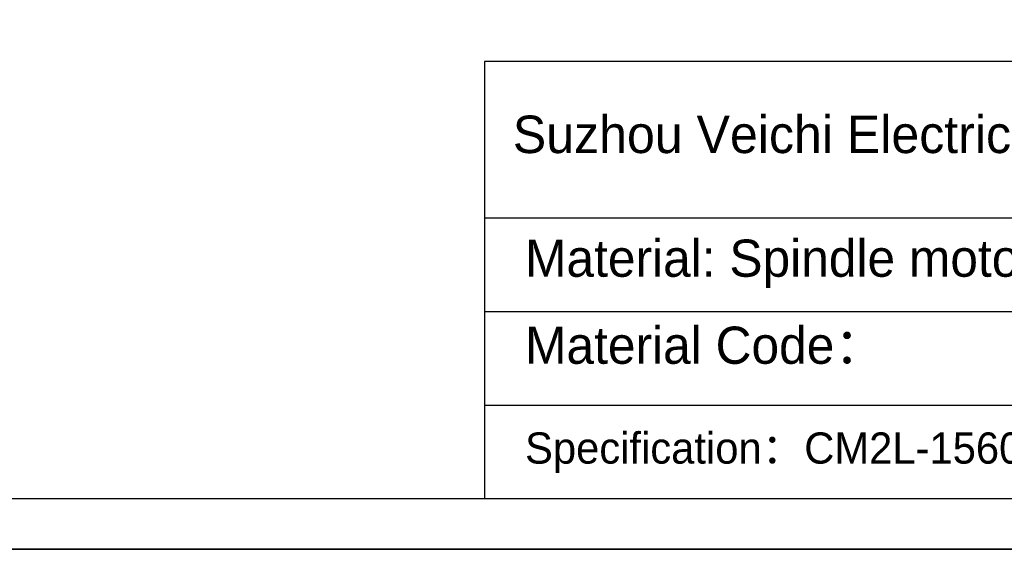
# Model space of a CAD drawing. Header units: inches. Extents: x -1054 to 8431, y -6070 to -4411.
# Tile 4 of 15: x 1291 to 1607, y -6070 to -5900. Entities that reach past the tile are written whole.
import ezdxf

# ---------------------------------------------------------------- set-up
doc = ezdxf.new("R2010")
doc.units = ezdxf.units.IN
doc.header["$MEASUREMENT"] = 0
doc.layers.add('1', color=1, linetype='Continuous')
doc.layers.add('尺寸标注', color=7, linetype='Continuous')
doc.layers.add('图框', color=7, linetype='Continuous', lineweight=30)
doc.styles.add('SLDTEXTSTYLE0', font='txt')

msp = doc.modelspace()

# ---------------------------------------------------------------- linework, layer by layer
for p, q in [((1916.4611, -6069.9505), (555.6611, -6069.9505)), ((555.6611, -6069.9505), (1916.4611, -6069.9505)), ((555.6611, -6069.9505), (1916.4611, -6069.9505))]:
    msp.add_line(p, q)
at = {"layer": '1'}
msp.add_line((1900.2611, -6053.7505), (636.6611, -6053.7505), dxfattribs=at)
at = {"layer": '图框'}
for p, q in [((1900.2611, -5913.7505), (1440.2611, -5913.7505)), ((1440.2611, -5913.7505), (1440.2611, -6053.7505))]:
    msp.add_line(p, q, dxfattribs=at)
at = {"layer": '尺寸标注'}
for p, q in [((1440.2611, -5963.7505), (1900.2611, -5963.7505)), ((1440.2611, -5993.7505), (1900.2611, -5993.7505)), ((1440.2611, -6023.7505), (1900.2611, -6023.7505))]:
    msp.add_line(p, q, dxfattribs=at)

# ---------------------------------------------------------------- texts
at = {"insert": (669.1853, -5852.6211), "char_height": 11, "width": 1006.186091, "attachment_point": 1}
msp.add_mtext('Technical requirements：\\P\\pt472.3;1.The motor supports both horizontal and vertical mounting methods, with removable foot \\Pmounting plates for horizontal mounting；\\P\\ptz;2.The cooling fan of this motor has a 380V input voltage, and the fan power is 30W；\\P3.The recommended core size for this motor power cable is 2.5 mm² and the recommended \\Ppower cable terminal is TB-2506.;\\P4.The above wiring definition markings are for illustrative purposes only, see the \\Pinternal wire markings of the motor wiring box for details；\\P5.The motor stator coil is embedded with KTY84 temperature measuring resistor, please pay \\Pattention to the motor temperature when using the motor to prevent damage to the motor due \\Pto high temperature.；', dxfattribs=at)
at = {"layer": '尺寸标注', "attachment_point": 1, "style": 'SLDTEXTSTYLE0'}
for s, insert, char_height in [('Suzhou Veichi Electric Co.,Ltd', (1449.2982, -5931.0559), 12), ('Material: Spindle motor', (1453.227, -5970.764), 11.90625), ('Material Code：', (1453.227, -5998.6376), 11.90625), ('Specification：CM2L-1560D5R5-U238K7Y', (1453.227, -6032.5147), 10)]:
    msp.add_mtext(s, dxfattribs=dict(at, insert=insert, char_height=char_height))

doc.saveas('drawing.dxf')
